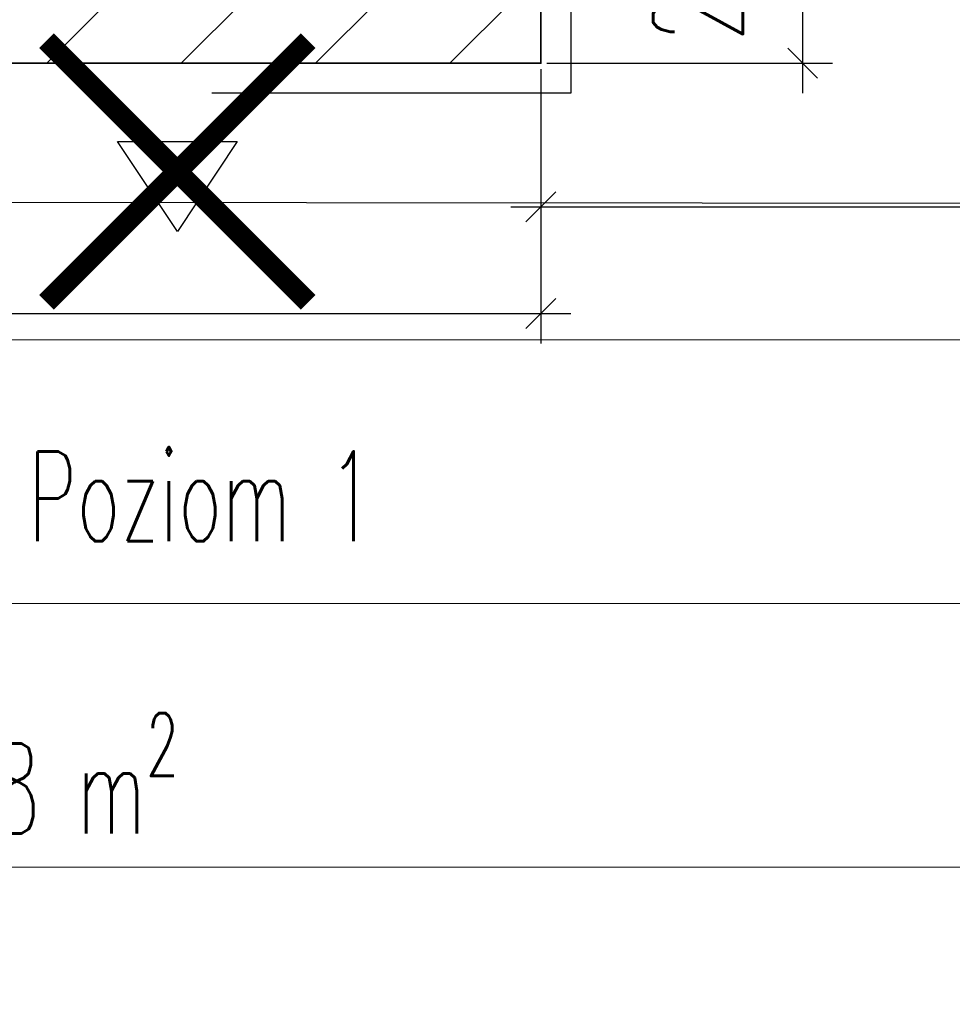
# Model space of a CAD drawing. Header units: millimetres. Extents: x 19887 to 192597, y -14203 to 39042.
# Tile 134 of 256: x 41140 to 41364, y -8599 to -8363. Entities that reach past the tile are written whole.
import ezdxf

# ---------------------------------------------------------------- set-up
doc = ezdxf.new("R2010")
doc.units = ezdxf.units.MM
doc.linetypes.add('ACAD_ISO03W100', pattern=[30, 12, -18])
doc.layers.get('Defpoints').update_dxf_attribs({"color": 4})
for name, color, linetype, lineweight in [('A_DBA_URZADZENIA SANITARNE', 5, 'Continuous', 25), ('Basen_rzut_poziom_1_obrys', 252, 'Continuous', 35), ('Tabela', 1, 'Continuous', 0), ('USUNIĘCIA', 10, 'Continuous', 0)]:
    doc.layers.add(name, color=color, linetype=linetype, lineweight=lineweight)
for name, color, linetype in [('A_OPISY', 6, 'Continuous'), ('Sufit podwieszany', 252, 'Continuous'), ('Wymiarowanie', 3, 'Continuous'), ('Wypełnienie', 252, 'Continuous')]:
    doc.layers.add(name, color=color, linetype=linetype)
doc.styles.add('ROMANS', font='romans.shx', dxfattribs={"width": 0.6})
doc.styles.get("Standard").update_dxf_attribs({"font": 'arial.ttf'})
doc.dimstyles.new('000001FB70622F18', dxfattribs={"dimtxt": 20, "dimasz": 5, "dimexe": 5, "dimexo": 1, "dimgap": 20, "dimtad": 1, "dimtoh": 1, "dimdec": 0, "dimtxsty": 'Standard', "dimblk": 'OBLIQUE', "dimcen": 0, "dimdle": 5, "dimclrd": 252, "dimclre": 252, "dimclrt": 252, "dimadec": 0, "dimazin": 0, "dimtfac": 1, "dimtdec": 0, "dimtmove": 0, "dimatfit": 3, "dimldrblk": 'OBLIQUE', "dimfxl": 150, "dimfxlon": 1, "dimlwd": 25, "dimlwe": 25, "dimarcsym": 1})

# ---------------------------------------------------------------- blocks, each defined once
blk = doc.blocks.new('_Oblique')
at = {"color": 0, "linetype": 'ByBlock', "lineweight": -2}
blk.add_line((-0.5, -0.5), (0.5, 0.5), dxfattribs=at)
blk = doc.blocks.new('*D610')
at = {"layer": 'Defpoints', "color": 0}
for p in [(3109.22903411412, -2630.802824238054), (3485.484733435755, -2630.802824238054), (3485.484733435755, -2672.587854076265)]:
    blk.add_point(p, dxfattribs=at)
at = {"layer": 'Wymiarowanie', "color": 252, "linetype": 'Continuous', "lineweight": 25}
for p, q in [((3109.22903411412, -2631.802824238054), (3109.22903411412, -2677.587854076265)), ((3485.484733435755, -2631.802824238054), (3485.484733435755, -2677.587854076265)), ((3104.22903411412, -2672.587854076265), (3490.484733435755, -2672.587854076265))]:
    blk.add_line(p, q, dxfattribs=at)
at = {"layer": 'Wymiarowanie', "color": 252, "linetype": 'ByBlock', "lineweight": 25, "xscale": 5, "yscale": 5, "zscale": 5, "rotation": 180}
blk.add_blockref('_Oblique', (3109.22903411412, -2672.587854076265), dxfattribs=at)
at = {"layer": 'Wymiarowanie', "color": 252, "linetype": 'ByBlock', "lineweight": 25, "xscale": 5, "yscale": 5, "zscale": 5}
blk.add_blockref('_Oblique', (3485.484733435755, -2672.587854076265), dxfattribs=at)
at = {"layer": 'Wymiarowanie', "color": 252, "insert": (3297.356883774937, -2655.087854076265), "char_height": 15, "attachment_point": 5, "style": 'ROMANS'}
blk.add_mtext('376', dxfattribs=at)
blk = doc.blocks.new('*D621')
at = {"layer": 'Defpoints', "color": 0}
for p in [(3729.417537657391, -2553.992687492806), (3485.484733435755, -2630.802824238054), (3729.417537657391, -2654.777649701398)]:
    blk.add_point(p, dxfattribs=at)
at = {"layer": 'Wymiarowanie', "color": 252, "linetype": 'Continuous', "lineweight": 25}
for p, q in [((3729.417537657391, -2554.992687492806), (3729.417537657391, -2659.777649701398)), ((3485.484733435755, -2631.802824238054), (3485.484733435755, -2659.777649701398)), ((3480.484733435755, -2654.777649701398), (3734.417537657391, -2654.777649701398))]:
    blk.add_line(p, q, dxfattribs=at)
at = {"layer": 'Wymiarowanie', "color": 252, "linetype": 'ByBlock', "lineweight": 25, "xscale": 5, "yscale": 5, "zscale": 5, "rotation": 180}
blk.add_blockref('_Oblique', (3485.484733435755, -2654.777649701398), dxfattribs=at)
at = {"layer": 'Wymiarowanie', "color": 252, "linetype": 'ByBlock', "lineweight": 25, "xscale": 5, "yscale": 5, "zscale": 5}
blk.add_blockref('_Oblique', (3729.417537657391, -2654.777649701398), dxfattribs=at)
at = {"layer": 'Wymiarowanie', "color": 252, "insert": (3607.451135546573, -2637.277649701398), "char_height": 15, "attachment_point": 5, "style": 'ROMANS'}
blk.add_mtext('244', dxfattribs=at)
blk = doc.blocks.new('*D664')
at = {"layer": 'Defpoints', "color": 0}
for p in [(3485.484733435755, -2607.950738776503), (3529.22191386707, -2607.950738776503), (3485.484733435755, -2630.802824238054)]:
    blk.add_point(p, dxfattribs=at)
at = {"layer": 'Wymiarowanie', "color": 252, "linetype": 'Continuous', "lineweight": 25}
for p, q in [((3529.22191386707, -2635.802824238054), (3529.22191386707, -2602.950738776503)), ((3486.484733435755, -2607.950738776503), (3534.22191386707, -2607.950738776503)), ((3486.484733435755, -2630.802824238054), (3534.22191386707, -2630.802824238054))]:
    blk.add_line(p, q, dxfattribs=at)
at = {"layer": 'Wymiarowanie', "color": 252, "linetype": 'ByBlock', "lineweight": 25, "xscale": 5, "yscale": 5, "zscale": 5}
for p, rotation in [((3529.22191386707, -2607.950738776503), 90), ((3529.22191386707, -2630.802824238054), 270)]:
    blk.add_blockref('_Oblique', p, dxfattribs=dict(at, rotation=rotation))
at = {"layer": 'Wymiarowanie', "color": 252, "insert": (3511.72191386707, -2619.376781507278), "char_height": 15, "attachment_point": 5, "rotation": 90, "style": 'ROMANS'}
blk.add_mtext('23', dxfattribs=at)
blk = doc.blocks.new('G$CF5E15B28')
at = {"layer": 'Wypełnienie'}
h = blk.add_hatch(dxfattribs=at)
h.set_pattern_fill('ANSI31', color=253, scale=5.000000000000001, angle=90.00000000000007)
h.set_pattern_definition([(45.00000000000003, (3252.028049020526, -2175.28478632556), (-11.22532015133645, 11.22532015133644), [])])
h.paths.add_polyline_path([(3330.215087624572, -2225.694794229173), (3342.263647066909, -2238.539049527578), (3359.131653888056, -2222.483725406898), (3385.090793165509, -2193.984136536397), (3242.556175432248, -2062.553620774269), (3128.450607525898, -1959.066869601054), (3087.447746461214, -1920.602834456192), (3059.181011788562, -1953.545267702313), (3178.570437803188, -2057.625335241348), (3113.378982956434, -2126.708470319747), (3251.494536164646, -2269.27231369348), (3166.226877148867, -2351.469837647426), (3045.283857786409, -2468.124720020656), (2986.408034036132, -2407.542004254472), (2978.845391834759, -2414.891572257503), (3041.354642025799, -2479.213052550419), (3080.959218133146, -2439.459357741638), (3080.959218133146, -2882.326224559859), (3100.33711489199, -2882.326224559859), (3100.33711489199, -2844.229557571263), (3108.509600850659, -2844.229557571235), (3109.22903411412, -2630.802824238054), (3485.484733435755, -2630.802824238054), (3485.484733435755, -2607.950738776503), (3469.366398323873, -2607.950738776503), (3469.366398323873, -2616.754415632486), (3372.284462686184, -2616.754415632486), (3372.284462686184, -2514.016505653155), (3378.094516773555, -2514.016505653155), (3378.094516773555, -2499.245617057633), (3355.925192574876, -2499.245617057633), (3357.534028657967, -2558.009321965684), (3359.281263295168, -2616.772558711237), (3132.981173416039, -2617.538066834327), (3132.981173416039, -2598.004079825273), (3108.582148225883, -2598.539267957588), (3108.582148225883, -2437.653523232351)])
at = {"layer": 'Basen_rzut_poziom_1_obrys', "color": 253, "elevation": -2.515889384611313e-07}
blk.add_lwpolyline([(3359.131653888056, -2222.483725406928), (3342.263647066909, -2238.539049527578), (3330.215087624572, -2225.694794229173), (3108.582148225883, -2437.65352323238), (3108.582148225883, -2598.539267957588), (3132.981173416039, -2598.004079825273), (3132.981173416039, -2617.538066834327), (3359.142864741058, -2616.773026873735), (3355.925192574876, -2499.245617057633), (3378.094516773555, -2499.245617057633), (3378.094516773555, -2514.016505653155), (3372.284462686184, -2514.016505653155), (3372.284462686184, -2616.754415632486), (3469.366398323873, -2616.754415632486), (3469.366398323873, -2607.950738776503), (3485.484733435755, -2607.950738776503), (3485.484733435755, -2630.802824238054), (3109.22903411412, -2630.802824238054), (3108.520534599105, -2844.256720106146)], dxfattribs=at)
at = {"layer": 'Sufit podwieszany', "color": 253, "linetype": 'ACAD_ISO03W100', "ltscale": 5, "elevation": -2.518433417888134e-07}
blk.add_lwpolyline([(3359.227175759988, -2229.295637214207), (3342.062713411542, -2245.633133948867), (3330.022333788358, -2232.797598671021), (3113.582148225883, -2439.790235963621), (3113.582148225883, -2593.42839118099), (3137.981173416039, -2592.893203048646), (3137.981173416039, -2612.521124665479), (3354.004575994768, -2611.790379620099), (3350.786428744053, -2494.245617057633), (3383.094516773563, -2494.245617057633), (3383.094516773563, -2519.016505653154), (3377.284462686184, -2519.016505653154), (3377.284462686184, -2611.754415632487), (3464.366398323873, -2611.754415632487), (3464.366398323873, -2602.950738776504), (3490.484733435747, -2602.950738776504), (3490.484733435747, -2635.802824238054), (3114.212465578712, -2635.802824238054), (3113.523492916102, -2843.373748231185)], dxfattribs=at)
at = {"layer": 'Tabela', "color": 253, "elevation": 1.115803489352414e-06}
blk.add_lwpolyline([(3273.772122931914, -2676.985899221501), (3665.71932847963, -2676.985899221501), (3665.71932847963, -2765.046314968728), (3273.772122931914, -2765.046314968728)], close=True, dxfattribs=at)
blk.add_lwpolyline([(3273.772122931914, -2721.016107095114), (3665.71932847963, -2721.016107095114)], dxfattribs=at)
at = {"layer": 'Tabela', "color": 253, "char_height": 15, "width": 61580.81265650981, "attachment_point": 1, "style": 'ROMANS'}
for s, insert in [('Poziom 1', (3399.820101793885, -2695.6265663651, 1.115786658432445e-06)), ('\\A1;Powierzchnia 30.38 m{\\H0.7x;\\S2^ ;}', (3283.39226176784, -2739.33816159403, 1.115786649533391e-06))]:
    blk.add_mtext(s, dxfattribs=dict(at, insert=insert))
at = {"layer": 'Wymiarowanie', "color": 253}
for base, p1, p2, override, picture, middle in [((3729.417537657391, -2654.777649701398, -2.809252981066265e-07), (3485.484733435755, -2630.802824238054, -2.515889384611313e-07), (3729.417537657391, -2553.992687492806, -2.781039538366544e-07), {"dimtxt": 15, "dimgap": 10, "dimtxsty": 'ROMANS', "dimtmove": 1}, '*D621', (3607.451135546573, -2637.277649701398, 1.460387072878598e-09)), ((3485.484733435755, -2672.587854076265, -2.678145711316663e-07), (3109.22903411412, -2630.802824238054, -2.515889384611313e-07), (3485.484733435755, -2630.802824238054, -2.515889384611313e-07), {"dimtxt": 15, "dimgap": 10, "dimtxsty": 'ROMANS'}, '*D610', (3297.356883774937, -2655.087854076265, 1.460387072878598e-09))]:
    dim = blk.add_linear_dim(base=base, p1=p1, p2=p2, angle=2.481438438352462e-14, dimstyle='000001FB70622F18', override=override, dxfattribs=at)
    dim.commit()
    dim.dimension.update_dxf_attribs({"geometry": picture, "text_midpoint": middle})
dim = blk.add_linear_dim(base=(3529.22191386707, -2607.950738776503, -2.684452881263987e-07), p1=(3485.484733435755, -2630.802824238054, -2.515889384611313e-07), p2=(3485.484733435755, -2607.950738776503, -2.515889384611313e-07), angle=90, dimstyle='000001FB70622F18', override={"dimtxt": 15, "dimgap": 10, "dimtxsty": 'ROMANS'}, dxfattribs=at)
dim.commit()
dim.dimension.update_dxf_attribs({"geometry": '*D664', "text_midpoint": (3529.22191386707, -2619.376781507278, 1.460387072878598e-09), "dimtype": 161})

msp = doc.modelspace()

# ---------------------------------------------------------------- linework, layer by layer
at = {"layer": 'A_DBA_URZADZENIA SANITARNE', "color": 4, "elevation": -2.592101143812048e-07}
msp.add_lwpolyline([(41192.32417651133, -8391.980467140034), (41177.9241765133, -8413.580467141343), (41163.52417651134, -8391.980467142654), (41192.32417651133, -8391.980467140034)], dxfattribs=at)
at = {"layer": 'A_OPISY', "elevation": -2.592101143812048e-07}
msp.add_lwpolyline([(42161.43599070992, -8407.479572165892), (41113.64173472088, -8406.585708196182)], dxfattribs=at)
at = {"layer": 'USUNIĘCIA', "elevation": -2.592101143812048e-07}
for points, const_width in [([(41146.44989080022, -8367.706181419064), (41209.39846222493, -8430.65475286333)], 5), ([(41146.44989078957, -8430.654752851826), (41209.39846223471, -8367.706181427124)], 5), ([(41167.43274793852, -8409.671895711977), (41188.41560508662, -8388.689038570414)], 1.44), ([(41188.41560508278, -8409.67189571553), (41167.43274794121, -8388.689038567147)], 1.44)]:
    msp.add_lwpolyline(points, dxfattribs=dict(at, const_width=const_width))

# ---------------------------------------------------------------- block references
at = {"xscale": 1.44, "yscale": 1.44, "zscale": 1.44}
msp.add_blockref('G$CF5E15B28', (36246.27774805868, -4584.769307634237, 1.614757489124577e-07), dxfattribs=at)

doc.saveas('drawing.dxf')
